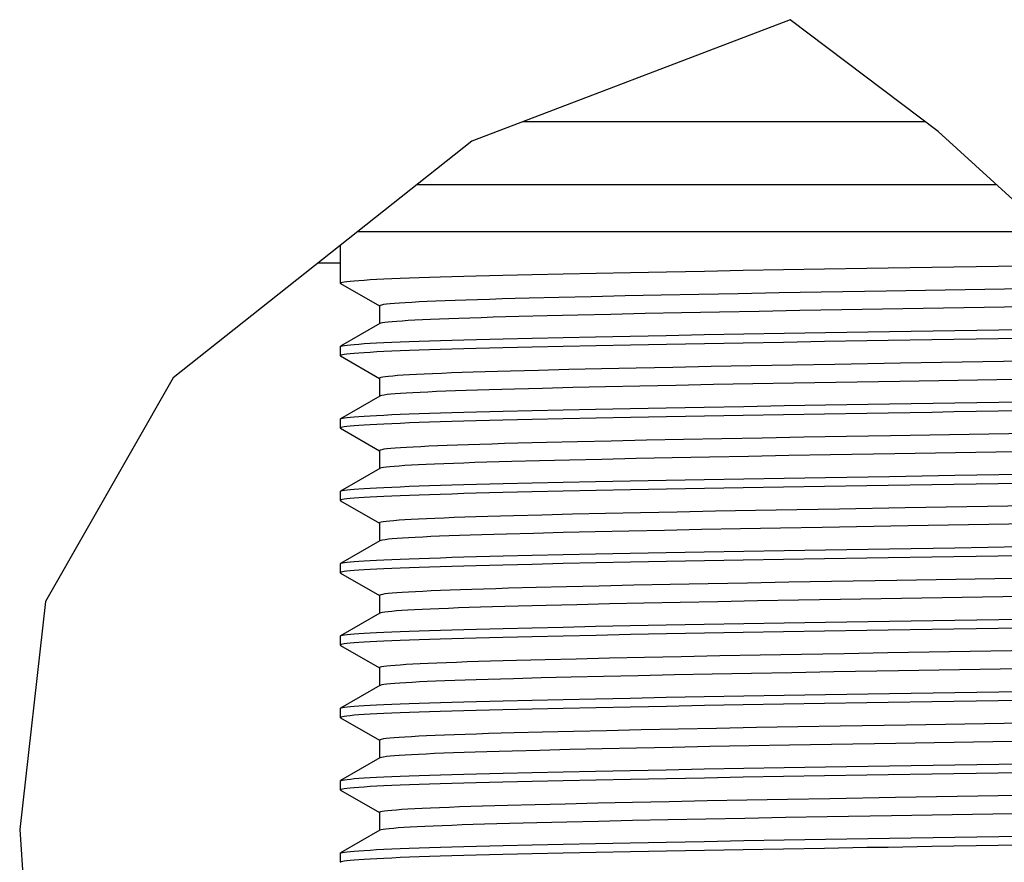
# Model space of a CAD drawing. Header units: centimetres. Extents: x 4745 to 39369, y 17389 to 19524.
# Tile 12 of 188: x 15486.31 to 15489.45, y 18146.5 to 18149.19. Entities that reach past the tile are written whole.
import ezdxf

# ---------------------------------------------------------------- set-up
doc = ezdxf.new("R2010")
doc.units = ezdxf.units.CM
doc.layers.add('$_urządzenia', color=250, linetype='Continuous')

# ---------------------------------------------------------------- blocks, each defined once
blk = doc.blocks.new('A$C92957c0b')
at = {"layer": '$_urządzenia'}
h = blk.add_hatch(dxfattribs=at)
h.set_pattern_fill('_USER', color=256, scale=29.70374, angle=325, pattern_type=0)
h.set_pattern_definition([(325, (-1585.072, -2113.606), (17.03737, 24.3319), [])])
h.paths.add_polyline_path([(-213.546, -1076.5), (-199.78, -1076.5), (-199.776, -1076.577), (-199.773, -1076.655), (-199.772, -1076.734), (-199.771, -1076.816), (-199.365, -1076.783), (-198.937, -1076.743), (-198.489, -1076.695), (-198.02, -1076.638), (-197.53, -1076.573), (-197.018, -1076.5), (-164.174, -1076.5), (-163.98, -1076.684), (-163.787, -1076.877), (-163.596, -1077.078), (-163.406, -1077.289), (-163.217, -1077.509), (-163.029, -1077.739), (-162.842, -1077.981), (-162.656, -1078.235), (-162.471, -1078.5), (-216.857, -1078.5), (-216.026, -1077.963), (-215.197, -1077.451), (-214.37, -1076.963)])
for p, q in [((-204.498, -1073.248), (-214.652, -1077.126)), ((-199.771, -1076.816), (-204.498, -1073.248)), ((-213.013, -1076.5), (-200.189, -1076.5)), ((-197.392, -1078.988), (-199.771, -1076.816)), ((-214.652, -1077.126), (-224.186, -1084.675)), ((-216.387, -1078.5), (-197.926, -1078.5)), ((-218.281, -1080), (-162.392, -1080)), ((-218.85, -1080.45), (-218.85, -1081.655)), ((-219.544, -1081), (-218.85, -1081)), ((-204.709, -1081.231), (-205.988, -1081.253)), ((-203.398, -1081.209), (-204.709, -1081.231)), ((-213.659, -1081.408), (-214.512, -1081.429)), ((-212.73, -1081.386), (-213.659, -1081.408)), ((-211.737, -1081.364), (-212.73, -1081.386)), ((-210.689, -1081.342), (-211.737, -1081.364)), ((-209.59, -1081.319), (-210.689, -1081.342)), ((-208.436, -1081.297), (-209.59, -1081.319)), ((-207.232, -1081.275), (-208.436, -1081.297)), ((-205.988, -1081.253), (-207.232, -1081.275)), ((-218.842, -1081.664), (-217.602, -1082.38)), ((-211.872, -1082.109), (-212.821, -1082.133)), ((-210.845, -1082.085), (-211.872, -1082.109)), ((-209.755, -1082.061), (-210.845, -1082.085)), ((-208.608, -1082.036), (-209.755, -1082.061)), ((-207.407, -1082.012), (-208.608, -1082.036)), ((-206.15, -1081.988), (-207.407, -1082.012)), ((-204.847, -1081.964), (-206.15, -1081.988)), ((-203.505, -1081.94), (-204.847, -1081.964)), ((-217.6, -1082.376), (-217.6, -1082.944)), ((-212.247, -1082.696), (-213.15, -1082.719)), ((-211.267, -1082.672), (-212.247, -1082.696)), ((-210.219, -1082.648), (-211.267, -1082.672)), ((-209.116, -1082.624), (-210.219, -1082.648)), ((-207.956, -1082.6), (-209.116, -1082.624)), ((-206.744, -1082.576), (-207.956, -1082.6)), ((-205.484, -1082.553), (-206.744, -1082.576)), ((-204.183, -1082.529), (-205.484, -1082.553)), ((-202.848, -1082.506), (-204.183, -1082.529)), ((-217.592, -1082.944), (-218.842, -1083.666)), ((-214.503, -1083.449), (-213.651, -1083.428)), ((-213.651, -1083.428), (-212.727, -1083.406)), ((-212.727, -1083.406), (-211.741, -1083.384)), ((-211.741, -1083.384), (-210.7, -1083.362)), ((-210.7, -1083.362), (-209.604, -1083.34)), ((-209.604, -1083.34), (-208.448, -1083.318)), ((-208.448, -1083.318), (-207.233, -1083.295)), ((-207.233, -1083.295), (-205.974, -1083.273)), ((-205.974, -1083.273), (-204.681, -1083.251)), ((-204.681, -1083.251), (-203.36, -1083.229)), ((-203.36, -1083.229), (-201.321, -1083.197)), ((-218.85, -1083.675), (-218.85, -1083.964)), ((-213.659, -1083.717), (-214.512, -1083.738)), ((-212.73, -1083.695), (-213.659, -1083.717)), ((-211.737, -1083.673), (-212.73, -1083.695)), ((-210.689, -1083.651), (-211.737, -1083.673)), ((-209.59, -1083.628), (-210.689, -1083.651)), ((-208.436, -1083.606), (-209.59, -1083.628)), ((-207.232, -1083.584), (-208.436, -1083.606)), ((-205.988, -1083.562), (-207.232, -1083.584)), ((-204.709, -1083.54), (-205.988, -1083.562)), ((-203.398, -1083.518), (-204.709, -1083.54)), ((-218.842, -1083.973), (-217.602, -1084.689)), ((-209.403, -1084.362), (-210.509, -1084.387)), ((-208.236, -1084.338), (-209.403, -1084.362)), ((-207.014, -1084.314), (-208.236, -1084.338)), ((-205.739, -1084.289), (-207.014, -1084.314)), ((-204.419, -1084.265), (-205.739, -1084.289)), ((-203.063, -1084.242), (-204.419, -1084.265)), ((-224.186, -1084.675), (-228.258, -1091.802)), ((-217.6, -1084.685), (-217.6, -1085.253)), ((-212.526, -1084.435), (-213.419, -1084.458)), ((-211.553, -1084.411), (-212.526, -1084.435)), ((-210.509, -1084.387), (-211.553, -1084.411)), ((-211.428, -1084.985), (-212.397, -1085.009)), ((-210.386, -1084.961), (-211.428, -1084.985)), ((-209.288, -1084.937), (-210.386, -1084.961)), ((-208.143, -1084.913), (-209.288, -1084.937)), ((-206.941, -1084.889), (-208.143, -1084.913)), ((-205.684, -1084.866), (-206.941, -1084.889)), ((-204.378, -1084.842), (-205.684, -1084.866)), ((-203.04, -1084.818), (-204.378, -1084.842)), ((-217.592, -1085.253), (-218.842, -1085.975)), ((-212.397, -1085.009), (-213.285, -1085.032)), ((-209.604, -1085.649), (-208.448, -1085.627)), ((-208.448, -1085.627), (-207.233, -1085.604)), ((-207.233, -1085.604), (-205.974, -1085.582)), ((-205.974, -1085.582), (-204.681, -1085.56)), ((-204.681, -1085.56), (-203.36, -1085.538)), ((-203.36, -1085.538), (-201.321, -1085.506)), ((-214.503, -1085.759), (-213.651, -1085.737)), ((-213.651, -1085.737), (-212.727, -1085.715)), ((-212.727, -1085.715), (-211.741, -1085.693)), ((-211.741, -1085.693), (-210.7, -1085.671)), ((-210.7, -1085.671), (-209.604, -1085.649)), ((-209.59, -1085.938), (-210.689, -1085.96)), ((-208.436, -1085.915), (-209.59, -1085.938)), ((-207.232, -1085.893), (-208.436, -1085.915)), ((-205.988, -1085.871), (-207.232, -1085.893)), ((-204.709, -1085.849), (-205.988, -1085.871)), ((-203.398, -1085.827), (-204.709, -1085.849)), ((-218.85, -1085.984), (-218.85, -1086.273)), ((-213.659, -1086.026), (-214.512, -1086.047)), ((-212.73, -1086.004), (-213.659, -1086.026)), ((-211.737, -1085.982), (-212.73, -1086.004)), ((-210.689, -1085.96), (-211.737, -1085.982)), ((-218.842, -1086.282), (-217.602, -1086.998)), ((-204.058, -1086.568), (-205.386, -1086.592)), ((-202.694, -1086.544), (-204.058, -1086.568)), ((-212.269, -1086.737), (-213.18, -1086.761)), ((-211.275, -1086.713), (-212.269, -1086.737)), ((-210.207, -1086.689), (-211.275, -1086.713)), ((-209.081, -1086.665), (-210.207, -1086.689)), ((-207.9, -1086.64), (-209.081, -1086.665)), ((-206.67, -1086.616), (-207.9, -1086.64)), ((-205.386, -1086.592), (-206.67, -1086.616)), ((-217.6, -1086.994), (-217.6, -1087.562)), ((-207.067, -1087.201), (-208.261, -1087.225)), ((-205.827, -1087.177), (-207.067, -1087.201)), ((-204.532, -1087.154), (-205.827, -1087.177)), ((-203.202, -1087.13), (-204.532, -1087.154)), ((-212.492, -1087.32), (-213.372, -1087.343)), ((-211.533, -1087.297), (-212.492, -1087.32)), ((-210.503, -1087.273), (-211.533, -1087.297)), ((-209.407, -1087.249), (-210.503, -1087.273)), ((-208.261, -1087.225), (-209.407, -1087.249)), ((-217.592, -1087.562), (-218.842, -1088.284)), ((-203.36, -1087.847), (-201.321, -1087.815)), ((-214.503, -1088.068), (-213.651, -1088.046)), ((-213.651, -1088.046), (-212.727, -1088.025)), ((-212.727, -1088.025), (-211.741, -1088.003)), ((-211.741, -1088.003), (-210.7, -1087.98)), ((-210.7, -1087.98), (-209.604, -1087.958)), ((-209.604, -1087.958), (-208.448, -1087.936)), ((-208.448, -1087.936), (-207.233, -1087.913)), ((-207.233, -1087.913), (-205.974, -1087.891)), ((-205.974, -1087.891), (-204.681, -1087.869)), ((-203.398, -1088.136), (-204.709, -1088.158)), ((-204.681, -1087.869), (-203.36, -1087.847)), ((-218.85, -1088.293), (-218.85, -1088.582)), ((-213.659, -1088.335), (-214.512, -1088.356)), ((-212.73, -1088.313), (-213.659, -1088.335)), ((-211.737, -1088.291), (-212.73, -1088.313)), ((-210.689, -1088.269), (-211.737, -1088.291)), ((-209.59, -1088.247), (-210.689, -1088.269)), ((-208.436, -1088.224), (-209.59, -1088.247)), ((-207.232, -1088.202), (-208.436, -1088.224)), ((-205.988, -1088.18), (-207.232, -1088.202)), ((-204.709, -1088.158), (-205.988, -1088.18)), ((-218.842, -1088.591), (-217.602, -1089.307)), ((-212.417, -1089.05), (-213.317, -1089.073)), ((-211.439, -1089.026), (-212.417, -1089.05)), ((-210.387, -1089.002), (-211.439, -1089.026)), ((-209.271, -1088.978), (-210.387, -1089.002)), ((-208.098, -1088.953), (-209.271, -1088.978)), ((-206.877, -1088.929), (-208.098, -1088.953)), ((-205.604, -1088.905), (-206.877, -1088.929)), ((-204.283, -1088.881), (-205.604, -1088.905)), ((-202.919, -1088.857), (-204.283, -1088.881)), ((-217.6, -1089.303), (-217.6, -1089.871)), ((-212.684, -1089.634), (-213.549, -1089.657)), ((-211.739, -1089.611), (-212.684, -1089.634)), ((-210.719, -1089.587), (-211.739, -1089.611)), ((-209.641, -1089.563), (-210.719, -1089.587)), ((-208.507, -1089.539), (-209.641, -1089.563)), ((-207.321, -1089.515), (-208.507, -1089.539)), ((-206.081, -1089.491), (-207.321, -1089.515)), ((-204.797, -1089.467), (-206.081, -1089.491)), ((-203.475, -1089.444), (-204.797, -1089.467)), ((-217.592, -1089.871), (-218.842, -1090.593)), ((-213.651, -1090.355), (-212.727, -1090.334)), ((-212.727, -1090.334), (-211.741, -1090.312)), ((-211.741, -1090.312), (-210.7, -1090.29)), ((-210.7, -1090.29), (-209.604, -1090.267)), ((-209.604, -1090.267), (-208.448, -1090.245)), ((-208.448, -1090.245), (-207.233, -1090.222)), ((-207.233, -1090.222), (-205.974, -1090.2)), ((-205.974, -1090.2), (-204.681, -1090.178)), ((-204.681, -1090.178), (-203.36, -1090.156)), ((-203.36, -1090.156), (-201.321, -1090.124)), ((-218.85, -1090.602), (-218.85, -1090.891)), ((-213.659, -1090.644), (-214.512, -1090.666)), ((-214.503, -1090.377), (-213.651, -1090.355)), ((-212.73, -1090.622), (-213.659, -1090.644)), ((-211.737, -1090.6), (-212.73, -1090.622)), ((-210.689, -1090.578), (-211.737, -1090.6)), ((-209.59, -1090.556), (-210.689, -1090.578)), ((-208.436, -1090.533), (-209.59, -1090.556)), ((-207.232, -1090.511), (-208.436, -1090.533)), ((-205.988, -1090.489), (-207.232, -1090.511)), ((-204.709, -1090.467), (-205.988, -1090.489)), ((-203.398, -1090.445), (-204.709, -1090.467)), ((-218.842, -1090.9), (-217.602, -1091.616)), ((-209.482, -1091.291), (-210.589, -1091.316)), ((-208.325, -1091.267), (-209.482, -1091.291)), ((-207.115, -1091.243), (-208.325, -1091.267)), ((-205.852, -1091.219), (-207.115, -1091.243)), ((-204.531, -1091.195), (-205.852, -1091.219)), ((-203.173, -1091.171), (-204.531, -1091.195)), ((-212.594, -1091.364), (-213.477, -1091.387)), ((-211.629, -1091.34), (-212.594, -1091.364)), ((-210.589, -1091.316), (-211.629, -1091.34)), ((-228.258, -1091.802), (-229.081, -1099.082)), ((-217.6, -1091.612), (-217.6, -1092.18)), ((-211.301, -1091.909), (-212.278, -1091.933)), ((-210.255, -1091.885), (-211.301, -1091.909)), ((-209.158, -1091.862), (-210.255, -1091.885)), ((-208.006, -1091.838), (-209.158, -1091.862)), ((-206.8, -1091.814), (-208.006, -1091.838)), ((-205.534, -1091.79), (-206.8, -1091.814)), ((-204.225, -1091.766), (-205.534, -1091.79)), ((-202.887, -1091.743), (-204.225, -1091.766)), ((-217.592, -1092.18), (-218.842, -1092.902)), ((-212.278, -1091.933), (-213.175, -1091.956)), ((-208.448, -1092.554), (-207.233, -1092.532)), ((-207.233, -1092.532), (-205.974, -1092.509)), ((-205.974, -1092.509), (-204.681, -1092.487)), ((-204.681, -1092.487), (-203.36, -1092.465)), ((-203.36, -1092.465), (-201.321, -1092.433)), ((-214.503, -1092.686), (-213.651, -1092.664)), ((-213.651, -1092.664), (-212.727, -1092.643)), ((-212.727, -1092.643), (-211.741, -1092.621)), ((-211.741, -1092.621), (-210.7, -1092.599)), ((-210.7, -1092.599), (-209.604, -1092.576)), ((-209.604, -1092.576), (-208.448, -1092.554)), ((-208.436, -1092.842), (-209.59, -1092.865)), ((-207.232, -1092.82), (-208.436, -1092.842)), ((-205.988, -1092.798), (-207.232, -1092.82)), ((-204.709, -1092.776), (-205.988, -1092.798)), ((-203.398, -1092.755), (-204.709, -1092.776)), ((-218.85, -1092.911), (-218.85, -1093.2)), ((-213.659, -1092.953), (-214.512, -1092.975)), ((-212.73, -1092.931), (-213.659, -1092.953)), ((-211.737, -1092.909), (-212.73, -1092.931)), ((-210.689, -1092.887), (-211.737, -1092.909)), ((-209.59, -1092.865), (-210.689, -1092.887)), ((-218.842, -1093.209), (-217.602, -1093.925)), ((-202.77, -1093.473), (-204.132, -1093.496)), ((-212.308, -1093.666), (-213.222, -1093.689)), ((-211.319, -1093.642), (-212.308, -1093.666)), ((-210.262, -1093.617), (-211.319, -1093.642)), ((-209.143, -1093.593), (-210.262, -1093.617)), ((-207.967, -1093.569), (-209.143, -1093.593)), ((-206.736, -1093.545), (-207.967, -1093.569)), ((-205.455, -1093.52), (-206.736, -1093.545)), ((-204.132, -1093.496), (-205.455, -1093.52)), ((-217.6, -1093.922), (-217.6, -1094.489)), ((-205.726, -1094.103), (-206.979, -1094.126)), ((-204.436, -1094.079), (-205.726, -1094.103)), ((-203.099, -1094.056), (-204.436, -1094.079)), ((-212.439, -1094.246), (-213.324, -1094.269)), ((-211.477, -1094.223), (-212.439, -1094.246)), ((-210.446, -1094.199), (-211.477, -1094.223)), ((-209.347, -1094.175), (-210.446, -1094.199)), ((-208.189, -1094.151), (-209.347, -1094.175)), ((-206.979, -1094.126), (-208.189, -1094.151)), ((-217.592, -1094.489), (-218.842, -1095.211)), ((-203.36, -1094.774), (-201.321, -1094.742)), ((-214.503, -1094.995), (-213.651, -1094.974)), ((-213.651, -1094.974), (-212.727, -1094.952)), ((-212.727, -1094.952), (-211.741, -1094.93)), ((-211.741, -1094.93), (-210.7, -1094.908)), ((-210.7, -1094.908), (-209.604, -1094.886)), ((-209.604, -1094.886), (-208.448, -1094.863)), ((-208.448, -1094.863), (-207.233, -1094.841)), ((-207.233, -1094.841), (-205.974, -1094.818)), ((-205.974, -1094.818), (-204.681, -1094.796)), ((-204.681, -1094.796), (-203.36, -1094.774)), ((-218.85, -1095.22), (-218.85, -1095.509)), ((-213.659, -1095.262), (-214.512, -1095.284)), ((-212.73, -1095.241), (-213.659, -1095.262)), ((-211.737, -1095.218), (-212.73, -1095.241)), ((-210.689, -1095.196), (-211.737, -1095.218)), ((-209.59, -1095.174), (-210.689, -1095.196)), ((-208.436, -1095.152), (-209.59, -1095.174)), ((-207.232, -1095.129), (-208.436, -1095.152)), ((-205.988, -1095.107), (-207.232, -1095.129)), ((-204.709, -1095.085), (-205.988, -1095.107)), ((-203.398, -1095.064), (-204.709, -1095.085)), ((-218.842, -1095.518), (-217.602, -1096.234)), ((-212.395, -1095.977), (-213.299, -1096)), ((-211.412, -1095.953), (-212.395, -1095.977)), ((-210.358, -1095.929), (-211.412, -1095.953)), ((-209.244, -1095.904), (-210.358, -1095.929)), ((-208.07, -1095.88), (-209.244, -1095.904)), ((-206.842, -1095.856), (-208.07, -1095.88)), ((-205.567, -1095.832), (-206.842, -1095.856)), ((-204.248, -1095.808), (-205.567, -1095.832)), ((-202.892, -1095.784), (-204.248, -1095.808)), ((-217.6, -1096.231), (-217.6, -1096.798)), ((-212.483, -1096.556), (-213.365, -1096.579)), ((-211.52, -1096.533), (-212.483, -1096.556)), ((-210.488, -1096.509), (-211.52, -1096.533)), ((-209.396, -1096.485), (-210.488, -1096.509)), ((-208.251, -1096.461), (-209.396, -1096.485)), ((-207.052, -1096.437), (-208.251, -1096.461)), ((-205.803, -1096.413), (-207.052, -1096.437)), ((-204.51, -1096.39), (-205.803, -1096.413)), ((-203.179, -1096.366), (-204.51, -1096.39)), ((-217.592, -1096.798), (-218.842, -1097.52)), ((-213.651, -1097.283), (-212.727, -1097.261)), ((-212.727, -1097.261), (-211.741, -1097.239)), ((-211.741, -1097.239), (-210.7, -1097.217)), ((-210.7, -1097.217), (-209.604, -1097.195)), ((-209.604, -1097.195), (-208.448, -1097.172)), ((-208.448, -1097.172), (-207.233, -1097.15)), ((-207.233, -1097.15), (-205.974, -1097.127)), ((-205.974, -1097.127), (-204.681, -1097.105)), ((-204.681, -1097.105), (-203.36, -1097.083)), ((-203.36, -1097.083), (-201.321, -1097.051)), ((-218.85, -1097.53), (-218.85, -1097.818)), ((-213.659, -1097.572), (-214.512, -1097.593)), ((-214.503, -1097.304), (-213.651, -1097.283)), ((-212.73, -1097.55), (-213.659, -1097.572)), ((-211.737, -1097.528), (-212.73, -1097.55)), ((-210.689, -1097.505), (-211.737, -1097.528)), ((-209.59, -1097.483), (-210.689, -1097.505)), ((-208.436, -1097.461), (-209.59, -1097.483)), ((-207.232, -1097.438), (-208.436, -1097.461)), ((-205.988, -1097.416), (-207.232, -1097.438)), ((-204.709, -1097.394), (-205.988, -1097.416)), ((-203.398, -1097.373), (-204.709, -1097.394)), ((-218.842, -1097.827), (-217.602, -1098.543)), ((-208.359, -1098.195), (-209.527, -1098.219)), ((-207.142, -1098.171), (-208.359, -1098.195)), ((-205.879, -1098.146), (-207.142, -1098.171)), ((-204.573, -1098.123), (-205.879, -1098.146)), ((-203.224, -1098.099), (-204.573, -1098.123)), ((-212.632, -1098.292), (-213.511, -1098.315)), ((-211.672, -1098.268), (-212.632, -1098.292)), ((-210.634, -1098.244), (-211.672, -1098.268)), ((-209.527, -1098.219), (-210.634, -1098.244)), ((-217.6, -1098.54), (-217.6, -1099.107)), ((-210.608, -1098.821), (-211.625, -1098.844)), ((-209.526, -1098.797), (-210.608, -1098.821)), ((-208.383, -1098.773), (-209.526, -1098.797)), ((-207.184, -1098.749), (-208.383, -1098.773)), ((-205.938, -1098.725), (-207.184, -1098.749)), ((-204.644, -1098.701), (-205.938, -1098.725)), ((-203.309, -1098.678), (-204.644, -1098.701)), ((-229.081, -1099.082), (-228.534, -1106.749)), ((-217.592, -1099.107), (-218.842, -1099.829)), ((-212.574, -1098.868), (-213.447, -1098.891)), ((-211.625, -1098.844), (-212.574, -1098.868)), ((-208.448, -1099.481), (-207.233, -1099.459)), ((-207.233, -1099.459), (-205.974, -1099.436)), ((-205.974, -1099.436), (-204.681, -1099.414)), ((-204.681, -1099.414), (-203.36, -1099.393)), ((-203.36, -1099.393), (-201.321, -1099.36)), ((-214.503, -1099.613), (-213.651, -1099.592)), ((-213.651, -1099.592), (-212.727, -1099.57)), ((-212.727, -1099.57), (-211.741, -1099.548)), ((-211.741, -1099.548), (-210.7, -1099.526)), ((-210.7, -1099.526), (-209.604, -1099.504)), ((-209.604, -1099.504), (-208.448, -1099.481)), ((-208.436, -1099.77), (-209.59, -1099.792)), ((-207.232, -1099.747), (-208.436, -1099.77)), ((-205.988, -1099.725), (-207.232, -1099.747)), ((-204.709, -1099.703), (-205.988, -1099.725)), ((-203.398, -1099.682), (-204.709, -1099.703)), ((-218.85, -1099.839), (-218.85, -1100.127)), ((-213.659, -1099.881), (-214.512, -1099.902)), ((-212.73, -1099.859), (-213.659, -1099.881)), ((-211.737, -1099.837), (-212.73, -1099.859)), ((-210.689, -1099.814), (-211.737, -1099.837)), ((-209.59, -1099.792), (-210.689, -1099.814))]:
    blk.add_line(p, q, dxfattribs=at)
for points in [[(-201.362, -1081.177), (-202.048, -1081.188), (-203.398, -1081.209)], [(-199.27, -1081.144), (-199.972, -1081.155), (-201.362, -1081.177)], [(-195, -1081.077), (-197.141, -1081.111), (-199.27, -1081.144)], [(-214.512, -1081.429), (-214.911, -1081.44), (-215.294, -1081.451), (-215.659, -1081.462), (-216.005, -1081.472), (-216.334, -1081.484), (-216.645, -1081.495), (-216.935, -1081.506), (-217.206, -1081.517), (-217.456, -1081.528), (-217.687, -1081.539), (-217.897, -1081.55), (-218.087, -1081.562), (-218.255, -1081.573), (-218.403, -1081.584), (-218.53, -1081.595), (-218.636, -1081.606), (-218.721, -1081.617), (-218.784, -1081.628), (-218.827, -1081.639), (-218.848, -1081.649), (-218.85, -1081.655)], [(-218.85, -1081.655), (-218.847, -1081.66), (-218.842, -1081.664)], [(-186.962, -1081.666), (-201.429, -1081.905), (-203.505, -1081.94)], [(-212.821, -1082.133), (-213.264, -1082.145), (-213.686, -1082.156), (-214.09, -1082.168), (-214.475, -1082.18), (-214.839, -1082.192), (-215.183, -1082.204), (-215.505, -1082.216), (-215.804, -1082.228), (-216.081, -1082.24), (-216.335, -1082.252), (-216.567, -1082.265), (-216.776, -1082.277), (-216.961, -1082.289), (-217.124, -1082.301), (-217.262, -1082.313), (-217.378, -1082.325), (-217.469, -1082.337), (-217.537, -1082.349), (-217.58, -1082.361), (-217.599, -1082.373), (-217.6, -1082.376)], [(-186.556, -1082.236), (-187.92, -1082.259), (-202.848, -1082.506)], [(-213.15, -1082.719), (-213.57, -1082.73), (-213.972, -1082.742), (-214.355, -1082.753), (-214.719, -1082.765), (-215.064, -1082.777), (-215.387, -1082.789), (-215.689, -1082.801), (-215.97, -1082.813), (-216.229, -1082.825), (-216.466, -1082.836), (-216.681, -1082.848), (-216.874, -1082.86), (-217.046, -1082.872), (-217.195, -1082.884), (-217.321, -1082.896), (-217.424, -1082.908), (-217.503, -1082.92), (-217.559, -1082.932), (-217.592, -1082.944)], [(-201.321, -1083.197), (-199.241, -1083.164), (-197.129, -1083.131)], [(-195, -1083.386), (-197.141, -1083.42), (-199.27, -1083.453)], [(-218.85, -1083.675), (-218.847, -1083.67), (-218.842, -1083.666)], [(-214.512, -1083.738), (-214.911, -1083.749), (-215.294, -1083.76), (-215.659, -1083.771), (-216.005, -1083.782), (-216.334, -1083.793), (-216.645, -1083.804), (-216.935, -1083.815), (-217.206, -1083.826), (-217.456, -1083.837), (-217.687, -1083.848), (-217.897, -1083.86), (-218.087, -1083.871), (-218.255, -1083.882), (-218.403, -1083.893), (-218.53, -1083.904), (-218.636, -1083.915), (-218.721, -1083.926), (-218.784, -1083.937), (-218.827, -1083.948), (-218.848, -1083.959), (-218.85, -1083.964)], [(-218.842, -1083.666), (-218.826, -1083.659), (-218.783, -1083.648), (-218.719, -1083.637), (-218.634, -1083.626), (-218.528, -1083.615), (-218.402, -1083.604), (-218.255, -1083.593), (-218.087, -1083.582), (-217.899, -1083.571), (-217.689, -1083.56), (-217.46, -1083.549), (-217.21, -1083.538), (-216.939, -1083.526), (-216.648, -1083.515), (-216.336, -1083.504), (-216.005, -1083.493), (-215.656, -1083.482), (-215.289, -1083.471), (-214.904, -1083.46), (-214.503, -1083.449)], [(-201.362, -1083.486), (-202.048, -1083.497), (-203.398, -1083.518)], [(-199.27, -1083.453), (-199.972, -1083.464), (-201.362, -1083.486)], [(-218.85, -1083.964), (-218.847, -1083.969), (-218.842, -1083.973)], [(-187.186, -1083.979), (-200.974, -1084.207), (-203.063, -1084.242)], [(-213.419, -1084.458), (-213.835, -1084.47), (-214.231, -1084.481), (-214.607, -1084.493), (-214.964, -1084.505), (-215.299, -1084.517), (-215.614, -1084.529), (-215.905, -1084.542), (-216.174, -1084.554), (-216.421, -1084.566), (-216.643, -1084.578), (-216.843, -1084.59), (-217.02, -1084.602), (-217.175, -1084.614), (-217.307, -1084.627), (-217.414, -1084.639), (-217.497, -1084.651), (-217.555, -1084.663), (-217.59, -1084.674), (-217.6, -1084.685)], [(-186.735, -1084.548), (-200.988, -1084.784), (-203.04, -1084.818)], [(-213.285, -1085.032), (-213.699, -1085.043), (-214.096, -1085.055), (-214.474, -1085.066), (-214.832, -1085.078), (-215.169, -1085.09), (-215.485, -1085.102), (-215.779, -1085.113), (-216.052, -1085.125), (-216.305, -1085.137), (-216.535, -1085.149), (-216.744, -1085.161), (-216.931, -1085.173), (-217.096, -1085.185), (-217.238, -1085.197), (-217.356, -1085.209), (-217.451, -1085.221), (-217.523, -1085.233), (-217.571, -1085.244), (-217.592, -1085.253)], [(-201.321, -1085.506), (-199.241, -1085.473), (-197.129, -1085.44)], [(-218.842, -1085.975), (-218.826, -1085.968), (-218.783, -1085.957), (-218.719, -1085.946), (-218.634, -1085.935), (-218.528, -1085.924), (-218.402, -1085.913), (-218.255, -1085.902), (-218.087, -1085.891), (-217.899, -1085.88), (-217.689, -1085.869), (-217.46, -1085.858), (-217.21, -1085.847), (-216.939, -1085.835), (-216.648, -1085.824), (-216.336, -1085.813), (-216.005, -1085.802), (-215.656, -1085.791), (-215.289, -1085.78), (-214.904, -1085.769), (-214.503, -1085.759)], [(-201.362, -1085.795), (-202.048, -1085.806), (-203.398, -1085.827)], [(-199.27, -1085.762), (-199.972, -1085.773), (-201.362, -1085.795)], [(-195, -1085.695), (-197.141, -1085.729), (-199.27, -1085.762)], [(-218.85, -1085.984), (-218.847, -1085.979), (-218.842, -1085.975)], [(-214.512, -1086.047), (-214.911, -1086.058), (-215.294, -1086.069), (-215.659, -1086.08), (-216.005, -1086.091), (-216.334, -1086.102), (-216.645, -1086.113), (-216.935, -1086.124), (-217.206, -1086.135), (-217.456, -1086.146), (-217.687, -1086.157), (-217.897, -1086.169), (-218.087, -1086.18), (-218.255, -1086.191), (-218.403, -1086.202), (-218.53, -1086.213), (-218.636, -1086.224), (-218.721, -1086.235), (-218.784, -1086.246), (-218.827, -1086.257), (-218.848, -1086.268), (-218.85, -1086.273)], [(-218.85, -1086.273), (-218.847, -1086.278), (-218.842, -1086.282)], [(-186.831, -1086.282), (-201.294, -1086.521), (-202.694, -1086.544)], [(-213.18, -1086.761), (-213.605, -1086.772), (-214.011, -1086.784), (-214.397, -1086.796), (-214.763, -1086.807), (-215.109, -1086.819), (-215.434, -1086.831), (-215.739, -1086.844), (-216.021, -1086.856), (-216.281, -1086.868), (-216.52, -1086.88), (-216.735, -1086.893), (-216.927, -1086.905), (-217.095, -1086.917), (-217.24, -1086.929), (-217.36, -1086.941), (-217.456, -1086.953), (-217.527, -1086.965), (-217.574, -1086.977), (-217.597, -1086.989), (-217.6, -1086.994)], [(-186.931, -1086.861), (-201.156, -1087.096), (-203.202, -1087.13)], [(-213.372, -1087.343), (-213.783, -1087.354), (-214.177, -1087.366), (-214.552, -1087.378), (-214.906, -1087.39), (-215.238, -1087.401), (-215.548, -1087.413), (-215.838, -1087.425), (-216.107, -1087.437), (-216.355, -1087.449), (-216.582, -1087.461), (-216.787, -1087.473), (-216.971, -1087.485), (-217.131, -1087.497), (-217.267, -1087.509), (-217.38, -1087.521), (-217.47, -1087.533), (-217.536, -1087.545), (-217.579, -1087.556), (-217.592, -1087.562)], [(-201.321, -1087.815), (-199.241, -1087.782), (-197.129, -1087.749)], [(-218.842, -1088.284), (-218.826, -1088.277), (-218.783, -1088.266), (-218.719, -1088.255), (-218.634, -1088.244), (-218.528, -1088.233), (-218.402, -1088.222), (-218.255, -1088.211), (-218.087, -1088.2), (-217.899, -1088.189), (-217.689, -1088.178), (-217.46, -1088.167), (-217.21, -1088.156), (-216.939, -1088.145), (-216.648, -1088.133), (-216.336, -1088.122), (-216.005, -1088.111), (-215.656, -1088.1), (-215.289, -1088.089), (-214.904, -1088.078), (-214.503, -1088.068)], [(-201.362, -1088.104), (-202.048, -1088.115), (-203.398, -1088.136)], [(-199.27, -1088.071), (-199.972, -1088.082), (-201.362, -1088.104)], [(-195, -1088.005), (-197.141, -1088.038), (-199.27, -1088.071)], [(-218.85, -1088.293), (-218.847, -1088.288), (-218.842, -1088.284)], [(-214.512, -1088.356), (-214.911, -1088.367), (-215.294, -1088.378), (-215.659, -1088.389), (-216.005, -1088.4), (-216.334, -1088.411), (-216.645, -1088.422), (-216.935, -1088.433), (-217.206, -1088.444), (-217.456, -1088.455), (-217.687, -1088.467), (-217.897, -1088.478), (-218.087, -1088.489), (-218.255, -1088.5), (-218.403, -1088.511), (-218.53, -1088.522), (-218.636, -1088.533), (-218.721, -1088.544), (-218.784, -1088.555), (-218.827, -1088.566), (-218.848, -1088.577), (-218.85, -1088.582)], [(-218.85, -1088.582), (-218.847, -1088.587), (-218.842, -1088.591)], [(-187.047, -1088.594), (-200.821, -1088.822), (-202.919, -1088.857)], [(-213.317, -1089.073), (-213.738, -1089.085), (-214.139, -1089.097), (-214.519, -1089.109), (-214.879, -1089.12), (-215.218, -1089.132), (-215.534, -1089.144), (-215.829, -1089.156), (-216.103, -1089.169), (-216.355, -1089.181), (-216.585, -1089.193), (-216.792, -1089.205), (-216.976, -1089.217), (-217.137, -1089.229), (-217.274, -1089.242), (-217.387, -1089.254), (-217.477, -1089.266), (-217.542, -1089.278), (-217.583, -1089.289), (-217.6, -1089.301), (-217.6, -1089.303)], [(-187.87, -1089.186), (-200.731, -1089.398), (-203.475, -1089.444)], [(-213.549, -1089.657), (-213.953, -1089.668), (-214.338, -1089.68), (-214.704, -1089.692), (-215.05, -1089.704), (-215.376, -1089.716), (-215.679, -1089.728), (-215.96, -1089.739), (-216.218, -1089.751), (-216.456, -1089.763), (-216.672, -1089.775), (-216.866, -1089.787), (-217.039, -1089.799), (-217.189, -1089.811), (-217.316, -1089.823), (-217.42, -1089.835), (-217.5, -1089.847), (-217.557, -1089.858), (-217.592, -1089.871)], [(-201.321, -1090.124), (-199.241, -1090.091), (-197.129, -1090.058)], [(-195, -1090.314), (-197.141, -1090.347), (-199.27, -1090.381)], [(-218.85, -1090.602), (-218.847, -1090.597), (-218.842, -1090.593)], [(-218.842, -1090.593), (-218.826, -1090.586), (-218.783, -1090.575), (-218.719, -1090.564), (-218.634, -1090.553), (-218.528, -1090.543), (-218.402, -1090.532), (-218.255, -1090.521), (-218.087, -1090.509), (-217.899, -1090.498), (-217.689, -1090.487), (-217.46, -1090.476), (-217.21, -1090.465), (-216.939, -1090.454), (-216.648, -1090.442), (-216.336, -1090.431), (-216.005, -1090.42), (-215.656, -1090.409), (-215.289, -1090.398), (-214.904, -1090.387), (-214.503, -1090.377)], [(-201.362, -1090.413), (-202.048, -1090.424), (-203.398, -1090.445)], [(-199.27, -1090.381), (-199.972, -1090.392), (-201.362, -1090.413)], [(-214.512, -1090.666), (-214.911, -1090.676), (-215.294, -1090.687), (-215.659, -1090.698), (-216.005, -1090.709), (-216.334, -1090.72), (-216.645, -1090.731), (-216.935, -1090.742), (-217.206, -1090.753), (-217.456, -1090.764), (-217.687, -1090.776), (-217.897, -1090.787), (-218.087, -1090.798), (-218.255, -1090.809), (-218.403, -1090.82), (-218.53, -1090.831), (-218.636, -1090.842), (-218.721, -1090.853), (-218.784, -1090.864), (-218.827, -1090.875), (-218.848, -1090.886), (-218.85, -1090.891)], [(-218.85, -1090.891), (-218.847, -1090.896), (-218.842, -1090.9)], [(-187.31, -1090.908), (-201.09, -1091.136), (-203.173, -1091.171)], [(-213.477, -1091.387), (-213.89, -1091.398), (-214.283, -1091.41), (-214.657, -1091.422), (-215.011, -1091.434), (-215.345, -1091.446), (-215.657, -1091.458), (-215.946, -1091.471), (-216.211, -1091.483), (-216.453, -1091.495), (-216.673, -1091.507), (-216.87, -1091.519), (-217.043, -1091.531), (-217.194, -1091.543), (-217.322, -1091.556), (-217.426, -1091.568), (-217.506, -1091.58), (-217.561, -1091.592), (-217.593, -1091.603), (-217.6, -1091.613)], [(-186.631, -1091.474), (-187.984, -1091.497), (-202.887, -1091.743)], [(-213.175, -1091.956), (-213.594, -1091.967), (-213.995, -1091.979), (-214.378, -1091.99), (-214.739, -1092.002), (-215.08, -1092.014), (-215.401, -1092.026), (-215.702, -1092.038), (-215.982, -1092.049), (-216.241, -1092.061), (-216.478, -1092.073), (-216.693, -1092.085), (-216.885, -1092.097), (-217.055, -1092.109), (-217.202, -1092.121), (-217.327, -1092.133), (-217.429, -1092.145), (-217.507, -1092.157), (-217.561, -1092.169), (-217.592, -1092.18)], [(-201.321, -1092.433), (-199.241, -1092.401), (-197.129, -1092.367)], [(-218.842, -1092.902), (-218.826, -1092.895), (-218.783, -1092.884), (-218.719, -1092.874), (-218.634, -1092.863), (-218.528, -1092.852), (-218.402, -1092.841), (-218.255, -1092.83), (-218.087, -1092.819), (-217.899, -1092.807), (-217.689, -1092.796), (-217.46, -1092.785), (-217.21, -1092.774), (-216.939, -1092.763), (-216.648, -1092.752), (-216.336, -1092.74), (-216.005, -1092.729), (-215.656, -1092.718), (-215.289, -1092.707), (-214.904, -1092.696), (-214.503, -1092.686)], [(-201.362, -1092.722), (-202.048, -1092.733), (-203.398, -1092.755)], [(-199.27, -1092.69), (-199.972, -1092.701), (-201.362, -1092.722)], [(-195, -1092.623), (-197.141, -1092.656), (-199.27, -1092.69)], [(-218.85, -1092.911), (-218.847, -1092.906), (-218.842, -1092.902)], [(-214.512, -1092.975), (-214.911, -1092.985), (-215.294, -1092.996), (-215.659, -1093.007), (-216.005, -1093.018), (-216.334, -1093.029), (-216.645, -1093.04), (-216.935, -1093.051), (-217.206, -1093.062), (-217.456, -1093.074), (-217.687, -1093.085), (-217.897, -1093.096), (-218.087, -1093.107), (-218.255, -1093.118), (-218.403, -1093.129), (-218.53, -1093.14), (-218.636, -1093.151), (-218.721, -1093.162), (-218.784, -1093.173), (-218.827, -1093.184), (-218.848, -1093.195), (-218.85, -1093.2)], [(-218.85, -1093.2), (-218.847, -1093.205), (-218.842, -1093.209)], [(-186.921, -1093.21), (-201.376, -1093.45), (-202.77, -1093.473)], [(-213.222, -1093.689), (-213.647, -1093.701), (-214.051, -1093.712), (-214.434, -1093.724), (-214.798, -1093.736), (-215.142, -1093.748), (-215.465, -1093.76), (-215.766, -1093.772), (-216.045, -1093.784), (-216.301, -1093.796), (-216.535, -1093.808), (-216.747, -1093.821), (-216.936, -1093.833), (-217.102, -1093.845), (-217.245, -1093.857), (-217.364, -1093.869), (-217.459, -1093.881), (-217.53, -1093.893), (-217.576, -1093.905), (-217.598, -1093.917), (-217.6, -1093.922)], [(-186.785, -1093.785), (-201.038, -1094.021), (-203.099, -1094.056)], [(-213.324, -1094.269), (-213.739, -1094.28), (-214.134, -1094.292), (-214.509, -1094.304), (-214.864, -1094.315), (-215.198, -1094.327), (-215.511, -1094.339), (-215.804, -1094.351), (-216.075, -1094.363), (-216.326, -1094.375), (-216.555, -1094.387), (-216.762, -1094.399), (-216.947, -1094.411), (-217.11, -1094.423), (-217.249, -1094.435), (-217.365, -1094.447), (-217.458, -1094.458), (-217.528, -1094.47), (-217.575, -1094.482), (-217.592, -1094.489)], [(-201.321, -1094.742), (-199.241, -1094.71), (-197.129, -1094.677)], [(-218.842, -1095.211), (-218.826, -1095.204), (-218.783, -1095.194), (-218.719, -1095.183), (-218.634, -1095.172), (-218.528, -1095.161), (-218.402, -1095.15), (-218.255, -1095.139), (-218.087, -1095.128), (-217.899, -1095.116), (-217.689, -1095.105), (-217.46, -1095.094), (-217.21, -1095.083), (-216.939, -1095.072), (-216.648, -1095.061), (-216.336, -1095.049), (-216.005, -1095.038), (-215.656, -1095.027), (-215.289, -1095.016), (-214.904, -1095.006), (-214.503, -1094.995)], [(-201.362, -1095.031), (-202.048, -1095.042), (-203.398, -1095.064)], [(-199.27, -1094.999), (-199.972, -1095.01), (-201.362, -1095.031)], [(-195, -1094.932), (-197.141, -1094.965), (-199.27, -1094.999)], [(-218.85, -1095.22), (-218.847, -1095.215), (-218.842, -1095.211)], [(-214.512, -1095.284), (-214.911, -1095.294), (-215.294, -1095.305), (-215.659, -1095.316), (-216.005, -1095.327), (-216.334, -1095.338), (-216.645, -1095.349), (-216.935, -1095.36), (-217.206, -1095.371), (-217.456, -1095.383), (-217.687, -1095.394), (-217.897, -1095.405), (-218.087, -1095.416), (-218.255, -1095.427), (-218.403, -1095.438), (-218.53, -1095.45), (-218.636, -1095.461), (-218.721, -1095.471), (-218.784, -1095.482), (-218.827, -1095.493), (-218.848, -1095.504), (-218.85, -1095.509)], [(-218.85, -1095.509), (-218.847, -1095.515), (-218.842, -1095.518)], [(-187.034, -1095.521), (-200.791, -1095.749), (-202.892, -1095.784)], [(-213.299, -1096), (-213.719, -1096.012), (-214.12, -1096.023), (-214.501, -1096.035), (-214.863, -1096.047), (-215.203, -1096.059), (-215.523, -1096.071), (-215.82, -1096.083), (-216.095, -1096.095), (-216.348, -1096.108), (-216.578, -1096.12), (-216.785, -1096.132), (-216.969, -1096.144), (-217.131, -1096.156), (-217.27, -1096.168), (-217.384, -1096.181), (-217.475, -1096.193), (-217.541, -1096.205), (-217.582, -1096.217), (-217.6, -1096.228), (-217.6, -1096.231)], [(-186.889, -1096.096), (-201.125, -1096.332), (-203.179, -1096.366)], [(-213.365, -1096.579), (-213.777, -1096.591), (-214.171, -1096.602), (-214.546, -1096.614), (-214.9, -1096.626), (-215.234, -1096.638), (-215.547, -1096.649), (-215.838, -1096.661), (-216.106, -1096.673), (-216.353, -1096.685), (-216.579, -1096.697), (-216.783, -1096.709), (-216.966, -1096.721), (-217.125, -1096.733), (-217.263, -1096.745), (-217.377, -1096.757), (-217.468, -1096.769), (-217.535, -1096.781), (-217.578, -1096.792), (-217.592, -1096.798)], [(-201.321, -1097.051), (-199.241, -1097.019), (-197.129, -1096.986)], [(-195, -1097.241), (-197.141, -1097.274), (-199.27, -1097.308)], [(-218.85, -1097.53), (-218.847, -1097.524), (-218.842, -1097.52)], [(-218.842, -1097.52), (-218.826, -1097.513), (-218.783, -1097.503), (-218.719, -1097.492), (-218.634, -1097.481), (-218.528, -1097.47), (-218.402, -1097.459), (-218.255, -1097.448), (-218.087, -1097.437), (-217.899, -1097.426), (-217.689, -1097.414), (-217.46, -1097.403), (-217.21, -1097.392), (-216.939, -1097.381), (-216.648, -1097.37), (-216.336, -1097.359), (-216.005, -1097.347), (-215.656, -1097.336), (-215.289, -1097.326), (-214.904, -1097.315), (-214.503, -1097.304)], [(-201.362, -1097.341), (-202.048, -1097.351), (-203.398, -1097.373)], [(-199.27, -1097.308), (-199.972, -1097.319), (-201.362, -1097.341)], [(-214.512, -1097.593), (-214.911, -1097.604), (-215.294, -1097.614), (-215.659, -1097.625), (-216.005, -1097.636), (-216.334, -1097.647), (-216.645, -1097.658), (-216.935, -1097.669), (-217.206, -1097.681), (-217.456, -1097.692), (-217.687, -1097.703), (-217.897, -1097.714), (-218.087, -1097.725), (-218.255, -1097.736), (-218.403, -1097.748), (-218.53, -1097.759), (-218.636, -1097.77), (-218.721, -1097.781), (-218.784, -1097.792), (-218.827, -1097.802), (-218.848, -1097.813), (-218.85, -1097.818)], [(-218.85, -1097.818), (-218.847, -1097.824), (-218.842, -1097.827)], [(-187.357, -1097.836), (-201.136, -1098.064), (-203.224, -1098.099)], [(-213.511, -1098.315), (-213.923, -1098.327), (-214.315, -1098.339), (-214.689, -1098.35), (-215.042, -1098.362), (-215.373, -1098.375), (-215.683, -1098.387), (-215.97, -1098.399), (-216.234, -1098.411), (-216.474, -1098.423), (-216.691, -1098.435), (-216.886, -1098.447), (-217.058, -1098.46), (-217.207, -1098.472), (-217.332, -1098.484), (-217.434, -1098.496), (-217.512, -1098.508), (-217.565, -1098.52), (-217.594, -1098.532), (-217.6, -1098.54)], [(-187.027, -1098.408), (-201.257, -1098.643), (-203.309, -1098.678)], [(-213.447, -1098.891), (-213.854, -1098.902), (-214.243, -1098.914), (-214.612, -1098.925), (-214.96, -1098.937), (-215.288, -1098.949), (-215.597, -1098.961), (-215.884, -1098.972), (-216.151, -1098.984), (-216.396, -1098.996), (-216.619, -1099.008), (-216.82, -1099.02), (-216.998, -1099.032), (-217.153, -1099.044), (-217.285, -1099.056), (-217.394, -1099.068), (-217.481, -1099.08), (-217.544, -1099.092), (-217.583, -1099.103), (-217.592, -1099.107)], [(-201.321, -1099.36), (-199.241, -1099.328), (-197.129, -1099.295)], [(-218.842, -1099.829), (-218.826, -1099.823), (-218.783, -1099.812), (-218.719, -1099.801), (-218.634, -1099.79), (-218.528, -1099.779), (-218.402, -1099.768), (-218.255, -1099.757), (-218.087, -1099.746), (-217.899, -1099.735), (-217.689, -1099.724), (-217.46, -1099.712), (-217.21, -1099.701), (-216.939, -1099.69), (-216.648, -1099.679), (-216.336, -1099.668), (-216.005, -1099.657), (-215.656, -1099.646), (-215.289, -1099.635), (-214.904, -1099.624), (-214.503, -1099.613)], [(-201.362, -1099.65), (-202.048, -1099.66), (-203.398, -1099.682)], [(-199.27, -1099.617), (-199.972, -1099.628), (-201.362, -1099.65)], [(-195, -1099.55), (-197.141, -1099.584), (-199.27, -1099.617)], [(-218.85, -1099.839), (-218.847, -1099.833), (-218.842, -1099.829)], [(-214.512, -1099.902), (-214.911, -1099.913), (-215.294, -1099.923), (-215.659, -1099.934), (-216.005, -1099.945), (-216.334, -1099.956), (-216.645, -1099.967), (-216.935, -1099.979), (-217.206, -1099.99), (-217.456, -1100.001), (-217.687, -1100.012), (-217.897, -1100.023), (-218.087, -1100.034), (-218.255, -1100.046), (-218.403, -1100.057), (-218.53, -1100.068), (-218.636, -1100.079), (-218.721, -1100.09), (-218.784, -1100.101), (-218.827, -1100.111), (-218.848, -1100.122), (-218.85, -1100.127)]]:
    blk.add_lwpolyline(points, dxfattribs=at)

msp = doc.modelspace()

# ---------------------------------------------------------------- block references
at = {"layer": '$_urządzenia', "xscale": 0.1, "yscale": 0.1, "zscale": 0.1}
msp.add_blockref('A$C92957c0b', (15509.2164, 18256.5127), dxfattribs=at)

doc.saveas('drawing.dxf')
